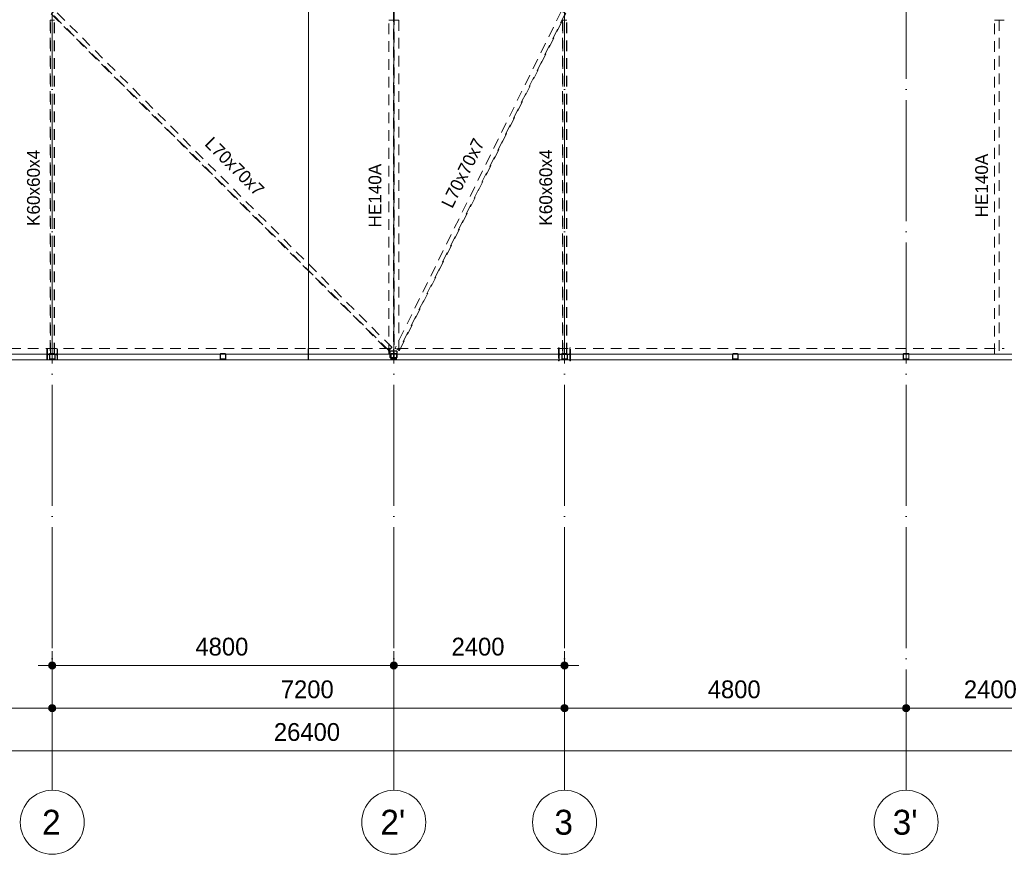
# Model space of a CAD drawing. Header units: millimetres. Extents: x -2900 to 33746, y 12371 to 48359.
# Tile 4 of 7: x 11742 to 25580, y 12371 to 24104. Entities that reach past the tile are written whole.
import ezdxf

# ---------------------------------------------------------------- set-up
doc = ezdxf.new("R2010")
doc.units = ezdxf.units.MM
doc.linetypes.add('WSP_hhidden', pattern=[250, 150, -100])
doc.linetypes.add('WSP_stramienlijn', pattern=[2000, 1700, -150, 0, -150])
for name, color, linetype, lineweight in [('00_maatvoering', 8, 'Continuous', 13), ('00_maatvoering-100', 8, 'Continuous', 13), ('07_stramien', 4, 'Continuous', 13), ('23_vloeren', 2, 'Continuous', 18), ('28_hoofddraagconstructies - kolommen en liggers', 1, 'Continuous', 13), ('28_hoofddraagconstructies - kolommen en liggers - staal', 1, 'Continuous', 13), ('28_hoofddraagconstructies - tags', 7, 'Continuous', 18)]:
    doc.layers.add(name, color=color, linetype=linetype, lineweight=lineweight)
doc.styles.add('Revittext', font='txt', dxfattribs={"height": 180})
doc.styles.add('Revittext_1', font='txt', dxfattribs={"height": 350})
doc.styles.add('Revittext_2', font='txt', dxfattribs={"height": 250})
doc.dimstyles.new('WSP_25_-_transparant', dxfattribs={"dimscale": 304.8, "dimtxt": 252.223969, "dimasz": 1.312336, "dimexe": 0.656168, "dimexo": 0.0625, "dimgap": 0.213255, "dimtad": 1, "dimdec": 0, "dimzin": 0, "dimdsep": 46, "dimtxsty": 'Revittext_2', "dimblk1": 'DOTSMALL', "dimblk2": 'DOTSMALL', "dimsah": 1, "dimcen": 0.09, "dimdle": 0.656168, "dimazin": 0, "dimtfac": 1, "dimtdec": 4, "dimtix": 1, "dimtmove": 0, "dimatfit": 3, "dimfxl": 0.656168, "dimfxlon": 1, "dimtvp": 1, "dimtolj": 1, "dimtzin": 0, "dimarcsym": 2})

# ---------------------------------------------------------------- blocks, each defined once
blk = doc.blocks.new('28_WSP_SF_staal - RHS v18-0 - SHSC 60x60x4 - S275-1328988-3e verd - plot - 100')
at = {"layer": '28_hoofddraagconstructies - kolommen en liggers', "linetype": 'WSP_hhidden'}
for p, q in [((2297, 30), (-2387, 30)), ((-2387, 22), (-2387, 30)), ((-2387, 26), (2297, 26)), ((-2387, -22), (-2387, 22)), ((2297, 30), (2297, 22)), ((2297, 22), (2297, -22)), ((-2387, 0), (2297, 0)), ((-2387, -30), (-2387, -22)), ((-2387, -26), (2297, -26)), ((-2387, -30), (2297, -30)), ((2297, -22), (2297, -30))]:
    blk.add_line(p, q, dxfattribs=at)
blk = doc.blocks.new('28_WSP_SF_staal - RHS v18-0 - SHSC 60x60x4 - S275-1328991-3e verd - plot - 100')
at = {"layer": '28_hoofddraagconstructies - kolommen en liggers', "linetype": 'WSP_hhidden'}
for p, q in [((19370, 24097), (19370, 19413)), ((19374, 19413), (19374, 24097)), ((19378, 24097), (19422, 24097)), ((19400, 19413), (19400, 24097)), ((19426, 19413), (19426, 24097)), ((19430, 19413), (19430, 24097)), ((19422, 19413), (19378, 19413))]:
    blk.add_line(p, q, dxfattribs=at)
for centre, start_param, end_param in [((19378, 24097), 3.141593, 4.712389), ((19422, 24097), 4.712389, 6.283185), ((19378, 19413), 3.141593, 4.712389), ((19422, 19413), 4.712389, 6.283185)]:
    blk.add_ellipse(centre, major_axis=(8, 0), ratio=0.000453, start_param=start_param, end_param=end_param, dxfattribs=at)
blk = doc.blocks.new('28_WSP_SF_staal - STRIP v18-0 - RECT 80x10-1322159-3e verd - plot - 100')
at = {"layer": '28_hoofddraagconstructies - kolommen en liggers', "linetype": 'WSP_hhidden'}
for p, q in [((17005, 24219), (16995, 24219)), ((16995, 24219), (16995, 24181)), ((17005, 24181), (17005, 24219)), ((16995, 24181), (17005, 24181)), ((16995, 19323), (16995, 24181)), ((17005, 24181), (17005, 19323)), ((17005, 19323), (16995, 19323))]:
    blk.add_line(p, q, dxfattribs=at)
blk = doc.blocks.new('28_WSP_SF_staal - STRIP v18-0 - RECT 80x10-1336395-3e verd - plot - 100')
at = {"layer": '28_hoofddraagconstructies - kolommen en liggers', "linetype": 'WSP_hhidden'}
for p, q in [((16995, 24139), (17005, 24139)), ((17005, 19419), (16995, 19419)), ((16995, 19381), (17005, 19381))]:
    blk.add_line(p, q, dxfattribs=at)
blk = doc.blocks.new('28_WSP_SF_staal - HE v21-0 - HE140A-1315377-3e verd - plot - 100')
at = {"layer": '28_hoofddraagconstructies - kolommen en liggers', "linetype": 'WSP_hhidden'}
for p, q in [((16930, 24097), (17070, 24097)), ((16930, 19400), (16930, 24097)), ((16997, 24097), (16997, 24097)), ((17000, 24097), (17000, 19400)), ((17003, 24097), (17003, 24097)), ((17070, 24097), (17070, 19400))]:
    blk.add_line(p, q, dxfattribs=at)
blk = doc.blocks.new('28_WSP_SF_staal - HFL v21-0 - Lequ 70x70x7-1304526-3e verd - plot - 100')
at = {"layer": '28_hoofddraagconstructies - kolommen en liggers', "linetype": 'WSP_hhidden'}
for p, q in [((12198, 24197), (12233, 24232)), ((16973, 19498), (12236, 24235)), ((12186, 24186), (12188, 24188)), ((12186, 24186), (16923, 19449)), ((16928, 19454), (12191, 24191)), ((16925, 19451), (16923, 19449)), ((16923, 19449), (16924, 19449)), ((16924, 19449), (16973, 19498)), ((16928, 19454), (16928, 19454)), ((16970, 19495), (16935, 19460))]:
    blk.add_line(p, q, dxfattribs=at)
for centre, major_axis, start_param, end_param in [((12233, 24232), (3.18, 3.18), 0, 1.570796), ((12188, 24188), (3.18, 3.18), 0, 1.570796), ((12198, 24197), (6.36, 6.36), 3.141593, 4.712389), ((16925, 19451), (3.18, 3.18), 0, 1.570796), ((16935, 19460), (6.36, 6.36), 3.141593, 4.712389), ((16970, 19495), (3.18, 3.18), 0, 1.570796)]:
    blk.add_ellipse(centre, major_axis=major_axis, ratio=0.008613, start_param=start_param, end_param=end_param, dxfattribs=at)
blk = doc.blocks.new('28_WSP_SF_staal - HFL v21-0 - Lequ 70x70x7-1303936-3e verd - plot - 100')
at = {"layer": '28_hoofddraagconstructies - kolommen en liggers', "linetype": 'WSP_hhidden'}
for p, q in [((19354, 24221), (17018, 19485)), ((19356, 24221), (19354, 24221)), ((19359, 24219), (19403, 24198)), ((19411, 24194), (17074, 19457)), ((17081, 19454), (19418, 24191)), ((19415, 24192), (19418, 24191)), ((17018, 19485), (17080, 19454)), ((17066, 19461), (17022, 19483)), ((17074, 19457), (17074, 19457)), ((17081, 19454), (17078, 19455)), ((17080, 19454), (17081, 19454))]:
    blk.add_line(p, q, dxfattribs=at)
for centre, major_axis, start_param, end_param in [((19359, 24219), (-4.04, 1.99), 4.712389, 6.283185), ((19403, 24198), (-8.07, 3.98), 1.570796, 3.141593), ((19415, 24192), (-4.04, 1.99), 4.712389, 6.283185), ((17022, 19483), (-4.04, 1.99), 4.712389, 6.283185), ((17066, 19461), (-8.07, 3.98), 1.570796, 3.141593), ((17078, 19455), (-4.04, 1.99), 4.712389, 6.283185)]:
    blk.add_ellipse(centre, major_axis=major_axis, ratio=0.008538, start_param=start_param, end_param=end_param, dxfattribs=at)
blk = doc.blocks.new('28_WSP_SF_staal - HE v21-0 - HE140A-1320744-3e verd - plot - 100')
at = {"layer": '28_hoofddraagconstructies - kolommen en liggers', "linetype": 'WSP_hhidden'}
for p, q in [((-2297.3, -70), (-2297.3, 70)), ((-2297.3, 0), (2400, 0)), ((2400, -70), (-2297.3, -70))]:
    blk.add_line(p, q, dxfattribs=at)
blk = doc.blocks.new('Grid - Stramienbol 9_0mm-3500-3e verd - plot - 100')
at = {"layer": '07_stramien'}
blk.add_circle((0, 0), 4.5, dxfattribs=at)
blk = doc.blocks.new('DIMBLOCK12-3e verd - plot - 100')
at = {"layer": '00_maatvoering-100'}
h = blk.add_hatch(color=256, dxfattribs=at)
edge = h.paths.add_edge_path()
edge.add_arc((2600, 13827), 50, 0, 360)
h = blk.add_hatch(color=256, dxfattribs=at)
edge = h.paths.add_edge_path()
edge.add_arc((29000, 13827), 50, 0, 360)
for p, q in [((2600, 14027), (2600, 13627)), ((2600, 13827), (2600, 14027)), ((29000, 14027), (29000, 13627)), ((29000, 13827), (29000, 14027)), ((2400, 13827), (29200, 13827))]:
    blk.add_line(p, q, dxfattribs=at)
for centre in [(2600, 13827), (29000, 13827)]:
    blk.add_circle(centre, 50, dxfattribs=at)
at = {"layer": '00_maatvoering-100', "color": 0, "insert": (15315, 14216), "char_height": 250, "width": 1164.11, "attachment_point": 1, "line_spacing_factor": 0.931288, "style": 'Revittext_2'}
blk.add_mtext('26400', dxfattribs=at)
blk = doc.blocks.new('_DotSmall')
at = {"color": 0, "linetype": 'ByBlock', "const_width": 0.5}
blk.add_lwpolyline([(-0.0625, 0, 1), (0.0625, 0, 1)], format="xyb", close=True, dxfattribs=at)
blk = doc.blocks.new('DIMBLOCK20-3e verd - plot - 100')
at = {"layer": '00_maatvoering-100'}
h = blk.add_hatch(color=256, dxfattribs=at)
edge = h.paths.add_edge_path()
edge.add_arc((5000, 14427), 50, 0, 360)
h = blk.add_hatch(color=256, dxfattribs=at)
edge = h.paths.add_edge_path()
edge.add_arc((12200, 14427), 50, 0, 360)
for p, q in [((5000, 14627), (5000, 14227)), ((5000, 14427), (5000, 14627)), ((12200, 14627), (12200, 14227)), ((12200, 14427), (12200, 14627)), ((5000, 14427), (12200, 14427))]:
    blk.add_line(p, q, dxfattribs=at)
for centre in [(5000, 14427), (12200, 14427)]:
    blk.add_circle(centre, 50, dxfattribs=at)
at = {"layer": '00_maatvoering-100', "color": 0, "insert": (8212, 14816), "char_height": 250, "width": 931.29, "attachment_point": 1, "line_spacing_factor": 0.931288, "style": 'Revittext_2'}
blk.add_mtext('7200', dxfattribs=at)
blk = doc.blocks.new('DIMBLOCK21-3e verd - plot - 100')
at = {"layer": '00_maatvoering-100'}
h = blk.add_hatch(color=256, dxfattribs=at)
edge = h.paths.add_edge_path()
edge.add_arc((12200, 14427), 50, 0, 360)
h = blk.add_hatch(color=256, dxfattribs=at)
edge = h.paths.add_edge_path()
edge.add_arc((19400, 14427), 50, 0, 360)
for p, q in [((12200, 14627), (12200, 14227)), ((12200, 14427), (12200, 14627)), ((19400, 14627), (19400, 14227)), ((19400, 14427), (19400, 14627)), ((12200, 14427), (19400, 14427))]:
    blk.add_line(p, q, dxfattribs=at)
for centre in [(12200, 14427), (19400, 14427)]:
    blk.add_circle(centre, 50, dxfattribs=at)
at = {"layer": '00_maatvoering-100', "color": 0, "insert": (15412, 14816), "char_height": 250, "width": 931.29, "attachment_point": 1, "line_spacing_factor": 0.931288, "style": 'Revittext_2'}
blk.add_mtext('7200', dxfattribs=at)
blk = doc.blocks.new('DIMBLOCK22-3e verd - plot - 100')
at = {"layer": '00_maatvoering-100'}
h = blk.add_hatch(color=256, dxfattribs=at)
edge = h.paths.add_edge_path()
edge.add_arc((19400, 14427), 50, 0, 360)
h = blk.add_hatch(color=256, dxfattribs=at)
edge = h.paths.add_edge_path()
edge.add_arc((24200, 14427), 50, 0, 360)
for p, q in [((19400, 14627), (19400, 14227)), ((19400, 14427), (19400, 14627)), ((24200, 14627), (24200, 14227)), ((24200, 14427), (24200, 14627)), ((19400, 14427), (24200, 14427))]:
    blk.add_line(p, q, dxfattribs=at)
for centre in [(19400, 14427), (24200, 14427)]:
    blk.add_circle(centre, 50, dxfattribs=at)
at = {"layer": '00_maatvoering-100', "color": 0, "insert": (21412, 14816), "char_height": 250, "width": 931.29, "attachment_point": 1, "line_spacing_factor": 0.931288, "style": 'Revittext_2'}
blk.add_mtext('4800', dxfattribs=at)
blk = doc.blocks.new('DIMBLOCK23-3e verd - plot - 100')
at = {"layer": '00_maatvoering-100'}
h = blk.add_hatch(color=256, dxfattribs=at)
edge = h.paths.add_edge_path()
edge.add_arc((24200, 14427), 50, 0, 360)
h = blk.add_hatch(color=256, dxfattribs=at)
edge = h.paths.add_edge_path()
edge.add_arc((26600, 14427), 50, 0, 360)
for p, q in [((24200, 14627), (24200, 14227)), ((24200, 14427), (24200, 14627)), ((26600, 14627), (26600, 14227)), ((26600, 14427), (26600, 14627)), ((24200, 14427), (26600, 14427))]:
    blk.add_line(p, q, dxfattribs=at)
for centre in [(24200, 14427), (26600, 14427)]:
    blk.add_circle(centre, 50, dxfattribs=at)
at = {"layer": '00_maatvoering-100', "color": 0, "insert": (25012, 14816), "char_height": 250, "width": 931.29, "attachment_point": 1, "line_spacing_factor": 0.931288, "style": 'Revittext_2'}
blk.add_mtext('2400', dxfattribs=at)
blk = doc.blocks.new('DIMBLOCK29-3e verd - plot - 100')
at = {"layer": '00_maatvoering-100'}
h = blk.add_hatch(color=256, dxfattribs=at)
edge = h.paths.add_edge_path()
edge.add_arc((12200, 15027), 50, 0, 360)
h = blk.add_hatch(color=256, dxfattribs=at)
edge = h.paths.add_edge_path()
edge.add_arc((17000, 15027), 50, 0, 360)
for p, q in [((12200, 15227), (12200, 14827)), ((12200, 15027), (12200, 15227)), ((17000, 15227), (17000, 14827)), ((17000, 15027), (17000, 15227)), ((12000, 15027), (17000, 15027))]:
    blk.add_line(p, q, dxfattribs=at)
for centre in [(12200, 15027), (17000, 15027)]:
    blk.add_circle(centre, 50, dxfattribs=at)
at = {"layer": '00_maatvoering-100', "color": 0, "insert": (14212, 15416), "char_height": 250, "width": 931.29, "attachment_point": 1, "line_spacing_factor": 0.931288, "style": 'Revittext_2'}
blk.add_mtext('4800', dxfattribs=at)
blk = doc.blocks.new('DIMBLOCK30-3e verd - plot - 100')
at = {"layer": '00_maatvoering-100'}
h = blk.add_hatch(color=256, dxfattribs=at)
edge = h.paths.add_edge_path()
edge.add_arc((17000, 15027), 50, 0, 360)
h = blk.add_hatch(color=256, dxfattribs=at)
edge = h.paths.add_edge_path()
edge.add_arc((19400, 15027), 50, 0, 360)
for p, q in [((17000, 15227), (17000, 14827)), ((17000, 15027), (17000, 15227)), ((19400, 15227), (19400, 14827)), ((19400, 15027), (19400, 15227)), ((17000, 15027), (19600, 15027))]:
    blk.add_line(p, q, dxfattribs=at)
for centre in [(17000, 15027), (19400, 15027)]:
    blk.add_circle(centre, 50, dxfattribs=at)
at = {"layer": '00_maatvoering-100', "color": 0, "insert": (17812, 15416), "char_height": 250, "width": 931.29, "attachment_point": 1, "line_spacing_factor": 0.931288, "style": 'Revittext_2'}
blk.add_mtext('2400', dxfattribs=at)

msp = doc.modelspace()

# ---------------------------------------------------------------- linework, layer by layer
at = {"layer": '07_stramien', "linetype": 'WSP_stramienlijn'}
for p, q in [((12200, 13271.4), (12200, 47459.4)), ((19400, 13271.4), (19400, 47459.4)), ((24200, 13271.4), (24200, 47459.4)), ((17000, 13271.4), (17000, 39387.2)), ((-2000, 19400), (32845.5, 19400))]:
    msp.add_line(p, q, dxfattribs=at)
at = {"layer": '23_vloeren', "lineweight": 13}
msp.add_line((15800, 19400), (15800, 38600), dxfattribs=at)
at = {"layer": '23_vloeren'}
for p, q in [((12160.1, 19400), (9839.9, 19400)), ((12236, 19400), (12164, 19400)), ((14560.1, 19400), (12239.9, 19400)), ((14636, 19400), (14564, 19400)), ((16960.1, 19400), (14639.9, 19400)), ((17036, 19400), (16964, 19400)), ((19360.1, 19400), (17039.9, 19400)), ((19436, 19400), (19364, 19400)), ((21760.1, 19400), (19439.9, 19400)), ((21836, 19400), (21764, 19400)), ((24160.1, 19400), (21839.9, 19400)), ((24236, 19400), (24164, 19400)), ((25580, 19400), (24239.9, 19400))]:
    msp.add_line(p, q, dxfattribs=at)
at = {"layer": '23_vloeren', "linetype": 'WSP_hhidden', "lineweight": 13}
for p, q in [((12164, 19400), (12160.2, 19400)), ((12239.8, 19400), (12236, 19400)), ((14564, 19400), (14560.2, 19400)), ((14639.8, 19400), (14636, 19400)), ((16964, 19400), (16960.2, 19400)), ((17039.8, 19400), (17036, 19400)), ((19364, 19400), (19360.2, 19400)), ((19439.8, 19400), (19436, 19400)), ((21764, 19400), (21760.2, 19400)), ((21839.8, 19400), (21836, 19400)), ((24164, 19400), (24160.2, 19400)), ((24239.8, 19400), (24236, 19400))]:
    msp.add_line(p, q, dxfattribs=at)
at = {"layer": '28_hoofddraagconstructies - kolommen en liggers', "linetype": 'WSP_hhidden'}
for p, q in [((2858.7, 19480), (15800, 19480)), ((12124, 19480), (12124, 19320)), ((12133, 19418), (12133, 19480)), ((12133, 19320), (12133, 19382)), ((12252, 19403), (12148, 19403)), ((12148, 19397), (12252, 19397)), ((12267, 19480), (12267, 19418)), ((12267, 19382), (12267, 19320)), ((12276, 19320), (12276, 19480)), ((15797.6, 19480), (15797.6, 19320)), ((15797.8, 19418), (15797.8, 19480)), ((15797.8, 19320), (15797.8, 19382)), ((15799.7, 19403), (15798, 19403)), ((15798, 19397), (15799.7, 19397)), ((15800.1, 19480), (15800, 19480)), ((15800.1, 19480), (15800, 19480)), ((15800, 19382), (15800, 19320)), ((15800.1, 19400.1), (15800.1, 19480)), ((15800.1, 19480), (25580, 19480)), ((15802.1, 19403), (15800.4, 19403)), ((15800.4, 19397), (15802.1, 19397)), ((15802.4, 19480), (15802.4, 19418)), ((15802.4, 19382), (15802.4, 19320)), ((15802.5, 19320), (15802.5, 19480)), ((16945, 19358), (16945, 19442)), ((16949, 19358), (16949, 19442)), ((17037, 19450), (16953, 19450)), ((16953, 19446), (17037, 19446)), ((17041, 19442), (17041, 19358)), ((17045, 19442), (17045, 19358)), ((19324, 19490), (19314.5, 19490)), ((19314.5, 19490), (19314.5, 19320)), ((19324, 19418), (19324, 19490)), ((19324, 19320), (19324, 19382)), ((19461, 19403), (19339, 19403)), ((19339, 19397), (19461, 19397)), ((19485.5, 19490), (19476, 19490)), ((19476, 19490), (19476, 19418)), ((19476, 19382), (19476, 19320)), ((19485.5, 19320), (19485.5, 19490)), ((15800.1, 19320), (15800.1, 19320)), ((16953, 19354), (17037, 19354)), ((16953, 19350), (17037, 19350))]:
    msp.add_line(p, q, dxfattribs=at)
for centre, radius, start, end in [((12148, 19418), 15, 180, 270), ((12148, 19382), 15, 90, 180), ((12252, 19418), 15, 270, 0), ((12252, 19382), 15, 0, 90), ((16953, 19442), 8, 90, 180), ((16953, 19442), 4, 90, 180), ((17037, 19442), 8, 0, 90), ((17037, 19442), 4, 0, 90), ((19339, 19418), 15, 180, 270), ((19339, 19382), 15, 90, 180), ((19461, 19418), 15, 270, 0), ((19461, 19382), 15, 0, 90), ((16953, 19358), 8, 180, 270), ((16953, 19358), 4, 180, 270), ((17037, 19358), 8, 270, 0), ((17037, 19358), 4, 270, 0)]:
    msp.add_arc(centre, radius, start, end, dxfattribs=at)
for centre, start_param, end_param in [((15798, 19418), 1.5707963, 3.1415927), ((15798, 19382), 0, 1.5707963), ((15799.7, 19418), 3.1415927, 4.1572621), ((15799.7, 19382), 5.1849822, 6.2831853), ((15800.4, 19418), 2.0433924, 3.1415927), ((15800.4, 19382), 0, 1.0982003), ((15802.1, 19418), 3.1415927, 4.712389), ((15802.1, 19382), 4.712389, 6.2831853)]:
    msp.add_ellipse(centre, major_axis=(0, 15), ratio=0.0164503, start_param=start_param, end_param=end_param, dxfattribs=at)
at = {"layer": '28_hoofddraagconstructies - kolommen en liggers - staal'}
for p, q in [((12160, 19402), (12160, 19338)), ((12164, 19338), (12164, 19402)), ((12232, 19410), (12168, 19410)), ((12168, 19406), (12232, 19406)), ((12236, 19402), (12236, 19338)), ((12240, 19338), (12240, 19402)), ((14560, 19402), (14560, 19338)), ((14564, 19338), (14564, 19402)), ((14632, 19410), (14568, 19410)), ((14568, 19406), (14632, 19406)), ((14636, 19402), (14636, 19338)), ((14640, 19338), (14640, 19402)), ((15800, 19400), (15800, 19382)), ((15800.1, 19320), (15800.1, 19400.1)), ((16960, 19402), (16960, 19338)), ((16964, 19338), (16964, 19402)), ((17032, 19410), (16968, 19410)), ((16968, 19406), (17032, 19406)), ((17036, 19402), (17036, 19338)), ((17040, 19338), (17040, 19402)), ((19360, 19402), (19360, 19338)), ((19364, 19338), (19364, 19402)), ((19432, 19410), (19368, 19410)), ((19368, 19406), (19432, 19406)), ((19436, 19402), (19436, 19338)), ((19440, 19338), (19440, 19402)), ((21760, 19402), (21760, 19338)), ((21764, 19338), (21764, 19402)), ((21832, 19410), (21768, 19410)), ((21768, 19406), (21832, 19406)), ((21836, 19402), (21836, 19338)), ((21840, 19338), (21840, 19402)), ((24160, 19402), (24160, 19338)), ((24164, 19338), (24164, 19402)), ((24232, 19410), (24168, 19410)), ((24168, 19406), (24232, 19406)), ((24236, 19402), (24236, 19338)), ((24240, 19338), (24240, 19402)), ((15800, 19320), (5360, 19320)), ((12232, 19334), (12168, 19334)), ((12168, 19330), (12232, 19330)), ((14632, 19334), (14568, 19334)), ((14568, 19330), (14632, 19330)), ((15800, 19320), (15800.1, 19320)), ((29071.1, 19320), (15800.1, 19320)), ((17032, 19334), (16968, 19334)), ((16968, 19330), (17032, 19330)), ((19314.5, 19320), (19314.5, 19310)), ((19314.5, 19310), (19324, 19310)), ((19324, 19310), (19324, 19320)), ((19432, 19334), (19368, 19334)), ((19368, 19330), (19432, 19330)), ((19476, 19320), (19476, 19310)), ((19476, 19310), (19485.5, 19310)), ((19485.5, 19310), (19485.5, 19320)), ((21832, 19334), (21768, 19334)), ((21768, 19330), (21832, 19330)), ((24232, 19334), (24168, 19334)), ((24168, 19330), (24232, 19330))]:
    msp.add_line(p, q, dxfattribs=at)
for centre, radius, start, end in [((12168, 19402), 8, 90, 180), ((12168, 19402), 4, 90, 180), ((12232, 19402), 8, 0, 90), ((12232, 19402), 4, 0, 90), ((14568, 19402), 8, 90, 180), ((14568, 19402), 4, 90, 180), ((14632, 19402), 8, 0, 90), ((14632, 19402), 4, 0, 90), ((16968, 19402), 8, 90, 180), ((16968, 19402), 4, 90, 180), ((17032, 19402), 8, 0, 90), ((17032, 19402), 4, 0, 90), ((19368, 19402), 8, 90, 180), ((19368, 19402), 4, 90, 180), ((19432, 19402), 8, 0, 90), ((19432, 19402), 4, 0, 90), ((21768, 19402), 8, 90, 180), ((21768, 19402), 4, 90, 180), ((21832, 19402), 8, 0, 90), ((21832, 19402), 4, 0, 90), ((24168, 19402), 8, 90, 180), ((24168, 19402), 4, 90, 180), ((24232, 19402), 8, 0, 90), ((24232, 19402), 4, 0, 90), ((12168, 19338), 8, 180, 270), ((12168, 19338), 4, 180, 270), ((12232, 19338), 8, 270, 0), ((12232, 19338), 4, 270, 0), ((14568, 19338), 8, 180, 270), ((14568, 19338), 4, 180, 270), ((14632, 19338), 8, 270, 0), ((14632, 19338), 4, 270, 0), ((16968, 19338), 8, 180, 270), ((16968, 19338), 4, 180, 270), ((17032, 19338), 8, 270, 0), ((17032, 19338), 4, 270, 0), ((19368, 19338), 8, 180, 270), ((19368, 19338), 4, 180, 270), ((19432, 19338), 8, 270, 0), ((19432, 19338), 4, 270, 0), ((21768, 19338), 8, 180, 270), ((21768, 19338), 4, 180, 270), ((21832, 19338), 8, 270, 0), ((21832, 19338), 4, 270, 0), ((24168, 19338), 8, 180, 270), ((24168, 19338), 4, 180, 270), ((24232, 19338), 8, 270, 0), ((24232, 19338), 4, 270, 0)]:
    msp.add_arc(centre, radius, start, end, dxfattribs=at)

# ---------------------------------------------------------------- block references
at = {"layer": '07_stramien', "xscale": 99.99999999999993, "yscale": 99.99999999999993, "zscale": 99.99999999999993}
for p in [(12200, 12821.4), (17000, 12821.4), (19400, 12821.4), (24200, 12821.4)]:
    msp.add_blockref('Grid - Stramienbol 9_0mm-3500-3e verd - plot - 100', p, dxfattribs=at)
at = {"layer": '28_hoofddraagconstructies - kolommen en liggers', "linetype": 'WSP_hhidden'}
for name in ['28_WSP_SF_staal - HFL v21-0 - Lequ 70x70x7-1304526-3e verd - plot - 100', '28_WSP_SF_staal - STRIP v18-0 - RECT 80x10-1322159-3e verd - plot - 100', '28_WSP_SF_staal - HFL v21-0 - Lequ 70x70x7-1303936-3e verd - plot - 100', '28_WSP_SF_staal - HE v21-0 - HE140A-1315377-3e verd - plot - 100', '28_WSP_SF_staal - STRIP v18-0 - RECT 80x10-1336395-3e verd - plot - 100', '28_WSP_SF_staal - RHS v18-0 - SHSC 60x60x4 - S275-1328991-3e verd - plot - 100']:
    msp.add_blockref(name, (0, 0), dxfattribs=at)
for name, p, rotation in [('28_WSP_SF_staal - RHS v18-0 - SHSC 60x60x4 - S275-1328988-3e verd - plot - 100', (12200, 21800), 90), ('28_WSP_SF_staal - HE v21-0 - HE140A-1320744-3e verd - plot - 100', (25510, 21800), 269.9999999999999)]:
    msp.add_blockref(name, p, dxfattribs=dict(at, rotation=rotation))

# ---------------------------------------------------------------- texts
at = {"layer": '07_stramien', "char_height": 350, "attachment_point": 1, "style": 'Revittext_1'}
for s, insert, width in [("2'", (16811.4, 12997.1), 448.945), ("3'", (24011.4, 12997.1), 448.945), ('2', (12057.4, 12997.1), 336.709), ('3', (19257.4, 12997.1), 336.709)]:
    msp.add_mtext(s, dxfattribs=dict(at, insert=insert, width=width))
at = {"layer": '28_hoofddraagconstructies - tags', "lineweight": 13, "char_height": 180, "attachment_point": 1, "style": 'Revittext'}
for s, insert, width, rotation in [('L70x70x7', (14457.3, 22473.3), 1282.7, 315), ('L70x70x7', (17659.3, 21519.5), 1282.7, 63.74118), ('K60x60x4', (11845.1, 21203.8), 1314.767, 90), ('K60x60x4', (19045.1, 21208.8), 1314.767, 90), ('HE140A', (25170.8, 21323.3), 1122.362, 90), ('HE140A', (16645.1, 21182), 1122.362, 90)]:
    msp.add_mtext(s, dxfattribs=dict(at, insert=insert, width=width, rotation=rotation))

# ---------------------------------------------------------------- dimensions: what is measured, and where the dimension line sits
at = {"layer": '00_maatvoering'}
for base, p1, p2, override, picture, middle in [((17000, 15027.1), (12200, 15227.1), (17000, 15227.1), {"dimpost": '<>', "dimfxl": 4800}, 'DIMBLOCK29-3e verd - plot - 100', (14600, 15219.7)), ((19400, 15027.1), (17000, 15227.1), (19400, 15227.1), {"dimpost": '<>', "dimfxl": 2400}, 'DIMBLOCK30-3e verd - plot - 100', (18200, 15219.7)), ((12200, 14427.1), (5000, 14627.1), (12200, 14627.1), {"dimpost": '<>', "dimfxl": 7200}, 'DIMBLOCK20-3e verd - plot - 100', (8600, 14619.7)), ((19400, 14427.1), (12200, 14627.1), (19400, 14627.1), {"dimpost": '<>', "dimfxl": 7200}, 'DIMBLOCK21-3e verd - plot - 100', (15800, 14619.7)), ((24200, 14427.1), (19400, 14627.1), (24200, 14627.1), {"dimpost": '<>', "dimfxl": 4800}, 'DIMBLOCK22-3e verd - plot - 100', (21800, 14619.7)), ((26600, 14427.1), (24200, 14627.1), (26600, 14627.1), {"dimpost": '<>', "dimfxl": 2400}, 'DIMBLOCK23-3e verd - plot - 100', (25400, 14619.7)), ((29000, 13827.1), (2600, 14027.1), (29000, 14027.1), {"dimpost": '<>', "dimfxl": 26400}, 'DIMBLOCK12-3e verd - plot - 100', (15800, 14019.7))]:
    dim = msp.add_linear_dim(base=base, p1=p1, p2=p2, dimstyle='WSP_25_-_transparant', override=override, dxfattribs=at)
    dim.commit()
    dim.dimension.update_dxf_attribs({"geometry": picture, "text_midpoint": middle})

doc.saveas('drawing.dxf')
